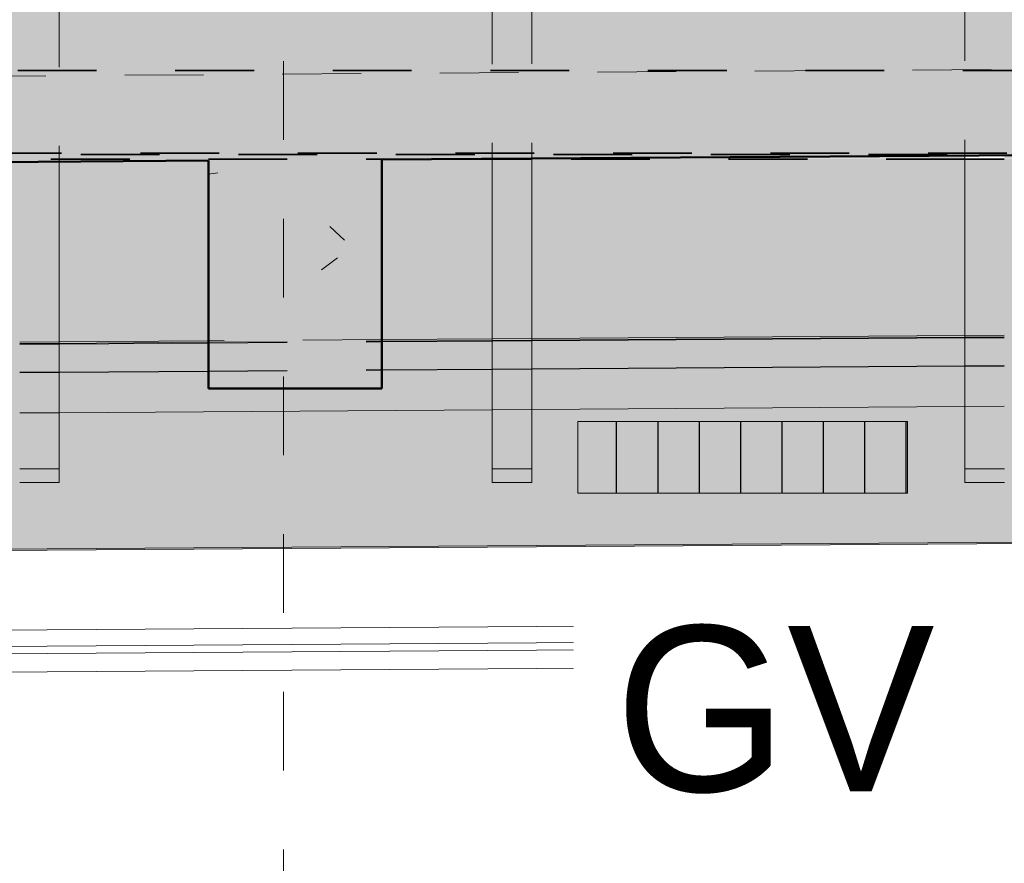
# Model space of a CAD drawing. Header units: metres. Extents: x -16.9 to 14.1, y -9.7 to 11.
# Tile 26 of 256: x -6.4 to -5.2, y -6.6 to -5.6. Entities that reach past the tile are written whole.
import ezdxf

# ---------------------------------------------------------------- set-up
doc = ezdxf.new("R2010")
doc.units = ezdxf.units.M
doc.linetypes.add('Ligne de quadrillage', pattern=[0.022225, 0.0127, -0.003175, 0.003175, -0.003175])
doc.linetypes.add('Tiret', pattern=[0.00635, 0.003175, -0.003175])
for name, color, linetype, lineweight in [('A-DETL', 90, 'Continuous', 18), ('A-DETL-GENF', 92, 'Continuous', 18), ('A-WALL', 113, 'Continuous', 25), ('A-WALL-PATT', 111, 'Continuous', 50), ('G-ANNO-TEXT', 231, 'Continuous', 9), ('S-BEAM', 12, 'Continuous', 18), ('S-BEAM-HDLN', 1, 'Tiret', 18), ('S-GRID', 1, 'Continuous', 9)]:
    doc.layers.add(name, color=color, linetype=linetype, lineweight=lineweight)
doc.styles.add('Bodoni MT_B', font='BOD_B.TTF', dxfattribs={"height": 0.21})
pattern_1 = [(50, (0, 0), (0.546555, -0.047815), [0.05715, -0.62865]), (355, (0, 0), (-0.105728, 0.573166), [0.04572, -0.50292]), (100.451, (0.04555, -0.004), (0.440828, 0.52535), [0.04857, -0.53427]), (46.184, (0, 0.1524), (0.813237, -0.12613), [0.08572, -0.94297]), (96.636, (0.0678, 0.1419), (0.71221, 0.74229), [0.07286, -0.80141]), (351.184, (0, 0.1524), (0.712217, 0.742274), [0.06858, -0.75438]), (21, (0.0762, 0.1143), (0.454846, -0.306795), [0.05715, -0.62865]), (326, (0.0762, 0.1143), (0.185405, 0.55256), [0.04572, -0.50292]), (71.451, (0.1141, 0.08873), (0.64025, 0.245763), [0.04857, -0.53427]), (37.5, (0, 0), (0.009261, 0.2536672), [0.02515, -0.47168, 0.02515, -0.48539, -0.50482]), (37.5, (0, 0), (0.009261, 0.2536672), [-1.007, 0.02515, -0.47968]), (7.5, (0, 0), (0.200456, 0.300546), [0.02515, -0.26594, 0.02515, -0.46025, -0.1924]), (7.5, (0, 0), (0.200456, 0.300546), [-0.77648, 0.02515, -0.16726]), (327.5, (-0.16993, 0), (0.406768, -0.017188), [0.02515, -0.16535, 0.02515, -0.56921, -0.78867]), (327.5, (-0.16993, 0), (0.406768, -0.017188), [-0.78486, 0.02515, -0.76352]), (317.5, (-0.24613, 0), (0.444383, 0.07628), [0.02515, -0.2225, 0.02515, -0.36957, -0.56007]), (317.5, (-0.24613, 0), (0.444383, 0.07628), [-0.64237, 0.02515, -0.53492])]

msp = doc.modelspace()

# ---------------------------------------------------------------- hatches: boundary and pattern name
at = {"layer": 'A-DETL-GENF'}
h = msp.add_hatch(color=10, dxfattribs=at)
h.paths.add_polyline_path([(5.8884, -5.2704), (5.8884, -5.2704), (5.8884, -5.2722)])
h.paths.add_polyline_path([(-9.3301, -6.2465), (6.2436, -6.1403), (6.2436, -5.5151), (6.0973, -5.5144), (6.0973, -5.4019), (6.1311, -5.4019), (6.129, -4.949), (6.0973, -4.9483), (6.0973, -4.8359), (6.1285, -4.8359), (6.1264, -4.3792), (6.0973, -4.3785), (6.0973, -4.2661), (6.1259, -4.2661), (6.1238, -3.8085), (6.0868, -3.8085), (6.0876, -3.921), (5.8884, -3.9225), (5.8883, -3.9466), (-9.2302, -3.9466), (-9.2302, -4.4904), (5.8884, -4.4904), (5.8884, -4.6026), (-9.2302, -4.6026), (-9.2302, -5.1603), (5.8884, -5.1603), (5.8884, -5.2724), (-9.2302, -5.2724), (-9.2303, -5.5334), (-9.2702, -5.5334), (-9.2702, -4.9542), (-9.3301, -4.9542), (-9.3301, -5.4124), (-9.3238, -5.4128), (-9.3238, -5.5256), (-9.3301, -5.5256), (-9.3301, -6.061)])
h.paths.add_polyline_path([(1.6099, -5.73), (-9.2303, -5.7298), (-9.2302, -5.6179), (3.4486, -5.6179), (3.4474, -5.4464), (4.9174, -5.4364), (4.9189, -5.6179), (5.8885, -5.6179), (5.8885, -5.73), (2.0616, -5.73)])
h.paths.add_polyline_path([(6.2436, -5.4019), (6.2436, -4.949), (6.169, -4.949), (6.1712, -5.4019)])
h.paths.add_polyline_path([(-9.2702, -4.841), (-9.2702, -4.392), (-9.3301, -4.392), (-9.3301, -4.841)])
h.paths.add_polyline_path([(6.2436, -4.8359), (6.2436, -4.3792), (6.1664, -4.3792), (6.1685, -4.8359), (6.1712, -4.8359)])
h.paths.add_polyline_path([(-9.3301, -4.2789), (-9.2702, -4.2789), (-9.2702, -3.8285), (-9.3301, -3.8285), (-9.3301, -4.1491)])
h.paths.add_polyline_path([(6.2436, -4.2661), (6.2436, -3.8085), (6.1638, -3.8085), (6.1659, -4.2661), (6.1712, -4.2661)])
h.paths.add_polyline_path([(2.0616, -3.8345), (5.867, -3.8345), (5.8634, -3.2872), (-9.2302, -3.2872), (-9.2302, -3.8345), (1.1582, -3.8345)])
h.paths.add_polyline_path([(-9.3301, -3.7153), (-9.2702, -3.7153), (-9.2702, -3.2623), (-9.3301, -3.2623), (-9.3301, -3.2994)])
h.paths.add_polyline_path([(6.0876, -3.6954), (6.1233, -3.6954), (6.1212, -3.2467), (6.0831, -3.2467), (6.0861, -3.6954)])
h.paths.add_polyline_path([(6.2436, -3.6954), (6.2436, -3.2467), (6.1612, -3.2467), (6.1633, -3.6954), (6.1712, -3.6954)])
h.paths.add_polyline_path([(-2.4555, -3.1751), (5.8627, -3.1751), (5.8615, -3.0025), (6.0815, -3.0011), (6.0824, -3.1335), (6.1207, -3.1335), (6.1186, -2.6663), (6.0725, -2.6656), (6.0725, -2.5531), (6.1181, -2.5531), (6.116, -2.0967), (6.0725, -2.096), (6.0725, -1.9836), (6.1155, -1.9836), (6.1141, -1.6819), (6.1541, -1.6818), (6.1555, -1.9836), (6.2436, -1.9836), (6.2436, -1.5276), (-9.3301, -1.5276), (-9.3301, -1.9885), (-9.2702, -1.9885), (-9.2702, -1.642), (-9.2302, -1.642), (-9.2302, -1.8614), (5.8881, -1.8614), (5.8883, -1.9299), (5.8881, -1.9735), (-9.2302, -1.9735), (-9.2302, -2.5155), (-2.3188, -2.5155), (-2.3198, -2.3661), (-2.0998, -2.3647), (-2.0988, -2.5155), (5.8881, -2.5155), (5.8883, -2.5839), (5.8881, -2.6276), (-2.098, -2.6276), (-2.0952, -3.0647), (-2.3152, -3.0661), (-2.3181, -2.6276), (-9.2302, -2.6276), (-9.2302, -3.1751), (-2.9072, -3.1751)])
h.paths.add_polyline_path([(-9.2702, -3.1492), (-9.2702, -2.6995), (-9.3301, -2.6995), (-9.3301, -3.1492)])
h.paths.add_polyline_path([(6.2436, -3.1335), (6.2436, -2.6663), (6.1586, -2.6663), (6.1607, -3.1335), (6.1712, -3.1335)])
h.paths.add_polyline_path([(-9.2702, -2.5863), (-9.2702, -2.1017), (-9.3301, -2.1017), (-9.3301, -2.5863)])
h.paths.add_polyline_path([(6.1581, -2.5531), (6.2436, -2.5531), (6.2436, -2.0967), (6.156, -2.0967), (6.1576, -2.4496)])
at = {"layer": 'A-DETL-GENF', "lineweight": 25}
h = msp.add_hatch(dxfattribs=at)
h.set_pattern_fill('FP_2', color=80, style=0, pattern_type=2)
h.set_pattern_definition([(90, (0, 0), (-0.0525, 3e-18), [])])
h.paths.add_polyline_path([(-5.7191, -6.154), (-5.3006, -6.154), (-5.3006, -6.0629), (-5.7191, -6.0629)])
at = {"layer": 'A-WALL-PATT', "lineweight": 18}
h = msp.add_hatch(dxfattribs=at)
h.set_pattern_fill('FP_1', color=256, style=0, pattern_type=2)
h.set_pattern_definition(pattern_1)
h.paths.add_polyline_path([(-8.9475, -5.751), (-4.7602, -5.7224), (-4.7617, -5.5024), (-8.9489, -5.531)])
h.paths.add_polyline_path([(-3.2502, -5.7121), (-0.4904, -5.6933), (-0.4919, -5.4733), (-3.2517, -5.4921)])
h.paths.add_polyline_path([(1.0196, -5.683), (3.4489, -5.6664), (3.4474, -5.4464), (1.0181, -5.463)])
h.paths.add_polyline_path([(4.9189, -5.6564), (5.8789, -5.6499), (5.8775, -5.4299), (4.9174, -5.4364)])
h = msp.add_hatch(dxfattribs=at)
h.set_pattern_fill('FP_1', color=256, style=0, pattern_type=2)
h.set_pattern_definition(pattern_1)
h.paths.add_polyline_path([(-6.1881, -6.0212), (-5.9681, -6.0212), (-5.9681, -5.7306), (-6.1881, -5.7321), (-6.1881, -5.8485)])
at = {"layer": 'S-BEAM'}
h = msp.add_hatch(color=9, dxfattribs=at)
h.paths.add_polyline_path([(5.8789, -5.7298), (5.8794, -5.7298), (5.8789, -5.7243), (5.6236, -5.7243), (5.6236, -5.7298), (5.6753, -5.7298)])
h.paths.add_polyline_path([(5.5736, -5.7298), (5.5736, -5.7243), (5.0236, -5.7243), (5.0236, -5.7298), (5.2236, -5.7298)])
h.paths.add_polyline_path([(4.3202, -5.7298), (4.3736, -5.7298), (4.3736, -5.7243), (3.8236, -5.7243), (3.8236, -5.7298), (3.8685, -5.7298)])
h.paths.add_polyline_path([(4.7719, -5.7298), (4.9736, -5.7298), (4.9736, -5.7243), (4.4236, -5.7243), (4.4236, -5.7298)])
h.paths.add_polyline_path([(3.7736, -5.7298), (3.7736, -5.7243), (3.4525, -5.7243), (3.4525, -5.7298)])
h.paths.add_polyline_path([(3.4025, -5.7298), (3.4025, -5.7243), (3.1385, -5.7243), (3.1385, -5.7298)])
h.paths.add_polyline_path([(2.5134, -5.7298), (2.5736, -5.7298), (2.5736, -5.7243), (2.0232, -5.7243), (2.0232, -5.7298), (2.0616, -5.7298)])
h.paths.add_polyline_path([(2.6236, -5.7298), (3.0885, -5.7298), (3.0885, -5.7243), (2.6236, -5.7243)])
h.paths.add_polyline_path([(1.7587, -5.7298), (1.7587, -5.7243), (1.4232, -5.7243), (1.4232, -5.7298), (1.6099, -5.7298)])
h.paths.add_polyline_path([(0.7065, -5.7298), (0.7732, -5.7298), (0.7732, -5.7243), (0.2232, -5.7243), (0.2232, -5.7298), (0.2548, -5.7298)])
h.paths.add_polyline_path([(1.3732, -5.7298), (1.3732, -5.7243), (0.8232, -5.7243), (0.8232, -5.7298), (1.1582, -5.7298)])
h.paths.add_polyline_path([(0.1732, -5.7298), (0.1732, -5.7243), (-0.3768, -5.7243), (-0.3768, -5.7298), (-0.1969, -5.7298)])
h.paths.add_polyline_path([(-0.4268, -5.7298), (-0.4268, -5.7243), (-0.9771, -5.7243), (-0.9771, -5.7298), (-0.6486, -5.7298)])
h.paths.add_polyline_path([(-1.1004, -5.7298), (-1.0271, -5.7298), (-1.0271, -5.7243), (-1.5771, -5.7243), (-1.5771, -5.7298), (-1.5521, -5.7298)])
h.paths.add_polyline_path([(-2.0757, -5.7298), (-2.076, -5.7243), (-2.0777, -5.7243), (-2.0777, -5.7298), (-2.076, -5.7298)])
h.paths.add_polyline_path([(-1.6271, -5.7298), (-1.6271, -5.7243), (-2.0257, -5.7243), (-2.0257, -5.7298), (-2.0038, -5.7298)])
h.paths.add_polyline_path([(-2.2977, -5.7298), (-2.2979, -5.7243), (-2.3511, -5.7243), (-2.3511, -5.7298), (-2.2979, -5.7298)])
h.paths.add_polyline_path([(-2.4011, -5.7298), (-2.4011, -5.7243), (-2.7771, -5.7243), (-2.7771, -5.7298), (-2.4555, -5.7298)])
h.paths.add_polyline_path([(-2.9072, -5.7298), (-2.8271, -5.7298), (-2.8271, -5.7243), (-3.3771, -5.7243), (-3.3771, -5.7298), (-3.3589, -5.7298)])
h.paths.add_polyline_path([(-3.4271, -5.7298), (-3.4271, -5.7243), (-3.9143, -5.7243), (-3.9143, -5.7298), (-3.8106, -5.7298)])
h.paths.add_polyline_path([(-3.9643, -5.7298), (-3.9643, -5.7243), (-4.2338, -5.7243), (-4.2338, -5.7298)])
h.paths.add_polyline_path([(-4.2838, -5.7298), (-4.2838, -5.7243), (-4.5778, -5.7243), (-4.5778, -5.7298)])
h.paths.add_polyline_path([(-4.7141, -5.7298), (-4.6278, -5.7298), (-4.6278, -5.7243), (-5.1658, -5.7252), (-5.1778, -5.7253), (-5.1778, -5.7298), (-4.7602, -5.7298)])
h.paths.add_polyline_path([(-5.2278, -5.7298), (-5.2278, -5.7256), (-5.7778, -5.7298), (-5.6175, -5.7298)])
h.paths.add_polyline_path([(-5.8278, -5.7298), (-5.8278, -5.7297), (-5.8455, -5.7298)])
h = msp.add_hatch(color=9, dxfattribs=at)
h.paths.add_polyline_path([(5.5736, -5.73), (5.5736, -5.7298), (5.2236, -5.73)])
h.paths.add_polyline_path([(3.7736, -5.73), (3.7736, -5.7298), (3.4525, -5.73)])
h.paths.add_polyline_path([(3.4025, -5.73), (3.4025, -5.7298), (3.1385, -5.73)])
h.paths.add_polyline_path([(2.5736, -5.73), (2.5736, -5.7298), (2.5134, -5.73)])
h.paths.add_polyline_path([(1.7587, -5.73), (1.7587, -5.7298), (1.6099, -5.73)])
h.paths.add_polyline_path([(0.1732, -5.73), (0.1732, -5.7298), (-0.1969, -5.73)])
h.paths.add_polyline_path([(-0.4268, -5.73), (-0.4268, -5.7298), (-0.6486, -5.73)])
h.paths.add_polyline_path([(-1.6271, -5.73), (-1.6271, -5.7298), (-2.0038, -5.73)])
h.paths.add_polyline_path([(-3.4271, -5.73), (-3.4271, -5.7298), (-3.8106, -5.73)])
h.paths.add_polyline_path([(-3.9643, -5.73), (-3.9643, -5.7298), (-4.2338, -5.73)])
h.paths.add_polyline_path([(-4.2838, -5.73), (-4.2838, -5.7298), (-4.5778, -5.73)])
h.paths.add_polyline_path([(-5.2278, -5.73), (-5.2278, -5.7298), (-5.6175, -5.73)])
h.paths.add_polyline_path([(-5.8278, -5.73), (-5.8278, -5.7298), (-5.8719, -5.73)])

# ---------------------------------------------------------------- linework, layer by layer
at = {"layer": 'A-DETL'}
for p, q in [((-5.3006, -6.0629), (-5.7191, -6.0629)), ((-5.7191, -6.0629), (-5.7191, -6.154)), ((-5.3006, -6.154), (-5.3006, -6.0629)), ((-9.3301, -6.2465), (6.2436, -6.1403)), ((-5.7191, -6.154), (-5.3006, -6.154))]:
    msp.add_line(p, q, dxfattribs=at)
at = {"layer": 'A-WALL', "lineweight": 50}
for p, q in [((-4.7602, -5.7224), (-5.9681, -5.7306)), ((-6.1881, -5.7321), (-8.9475, -5.751)), ((-6.1881, -6.0212), (-6.1881, -5.7321)), ((-5.9681, -5.7306), (-5.9681, -6.0212)), ((-5.9681, -6.0212), (-6.1881, -6.0212))]:
    msp.add_line(p, q, dxfattribs=at)
at = {"layer": 'S-BEAM'}
for p, q in [((-6.3778, -5.7334), (-6.3778, -6.1231)), ((-5.8278, -5.7297), (-5.8278, -6.1231)), ((-5.7778, -5.7294), (-5.7778, -6.1231)), ((-5.2278, -5.7256), (-5.2278, -6.1231)), ((-6.1881, -5.9606), (-6.3778, -5.9619)), ((-5.8278, -5.9581), (-5.9681, -5.9591)), ((-5.9681, -5.9611), (-5.8278, -5.9601)), ((-5.9681, -5.9621), (-5.8278, -5.9612)), ((-5.2278, -5.954), (-5.7778, -5.9578)), ((-5.7778, -5.9598), (-5.2278, -5.956)), ((-5.7778, -5.9608), (-5.2278, -5.9571)), ((-6.3778, -5.9639), (-6.1881, -5.9626)), ((-6.3778, -5.9649), (-6.1881, -5.9636)), ((-6.3778, -6.0003), (-6.1881, -5.999)), ((-6.3778, -6.0009), (-6.1881, -5.9996)), ((-5.9681, -5.9975), (-5.8278, -5.9965)), ((-5.9681, -5.9981), (-5.8278, -5.9971)), ((-5.7778, -5.9962), (-5.2278, -5.9924)), ((-5.7778, -5.9968), (-5.2278, -5.993)), ((-5.8278, -6.0481), (-6.3778, -6.0519)), ((-5.2278, -6.044), (-5.7778, -6.0478)), ((-6.4278, -6.1231), (-6.3778, -6.1231)), ((-6.3778, -6.1231), (-6.3778, -6.1404)), ((-5.8278, -6.1404), (-5.8278, -6.1231)), ((-5.8278, -6.1231), (-5.7778, -6.1231)), ((-5.7778, -6.1231), (-5.7778, -6.1404)), ((-5.2278, -6.1404), (-5.2278, -6.1231)), ((-5.2278, -6.1231), (-5.1778, -6.1231)), ((6.1938, -6.1387), (-9.3101, -6.2444)), ((-6.3778, -6.1404), (-6.4278, -6.1404)), ((-5.7778, -6.1404), (-5.8278, -6.1404)), ((-5.1778, -6.1404), (-5.2278, -6.1404)), ((6.2233, -6.2415), (-9.3308, -6.3475)), ((6.3471, -6.2611), (-9.5039, -6.3692)), ((6.3472, -6.2705), (-9.5039, -6.3786)), ((6.3473, -6.2937), (-9.5037, -6.4017))]:
    msp.add_line(p, q, dxfattribs=at)
at = {"layer": 'S-BEAM', "color": 1, "linetype": 'Tiret', "lineweight": 35}
for p, q in [((-5.8278, -5.7301), (-5.8736, -5.7301)), ((-5.2278, -5.7301), (-5.7778, -5.7301))]:
    msp.add_line(p, q, dxfattribs=at)
at = {"layer": 'S-BEAM-HDLN'}
for p, q in [((-5.8278, -5.5097), (-5.8278, -5.7296)), ((-5.7778, -5.5094), (-5.7778, -5.7293)), ((-5.2278, -5.5056), (-5.2278, -5.7256)), ((-6.3778, -5.5135), (-6.3778, -5.7334)), ((-6.3779, -5.9619), (-6.4278, -5.9622)), ((-5.9682, -5.9591), (-6.1881, -5.9606)), ((-6.1881, -5.9626), (-5.9682, -5.9611)), ((-6.1881, -5.9636), (-5.9682, -5.9621)), ((-5.7779, -5.9578), (-5.8278, -5.9581)), ((-5.8278, -5.9601), (-5.7779, -5.9598)), ((-5.8278, -5.9612), (-5.7779, -5.9608)), ((-5.1779, -5.9537), (-5.2278, -5.954)), ((-5.2278, -5.956), (-5.1779, -5.9557)), ((-5.2278, -5.9571), (-5.1779, -5.9567)), ((-6.4278, -5.9642), (-6.3779, -5.9639)), ((-6.4278, -5.9653), (-6.3779, -5.9649)), ((-6.1881, -5.999), (-5.9682, -5.9975)), ((-6.1881, -5.9996), (-5.9682, -5.9981)), ((-5.8278, -5.9965), (-5.7779, -5.9962)), ((-5.8278, -5.9971), (-5.7779, -5.9968)), ((-5.2278, -5.9924), (-5.1779, -5.9921)), ((-5.2278, -5.993), (-5.1779, -5.9927)), ((-6.4278, -6.0006), (-6.3779, -6.0003)), ((-6.4278, -6.0012), (-6.3779, -6.0009)), ((-5.7779, -6.0478), (-5.8278, -6.0481)), ((-5.1779, -6.0437), (-5.2278, -6.044)), ((-6.3779, -6.0519), (-6.4278, -6.0522))]:
    msp.add_line(p, q, dxfattribs=at)
at = {"layer": 'S-BEAM-HDLN', "lineweight": 35}
for p, q in [((-9.2303, -5.6178), (5.8885, -5.6178)), ((-4.7746, -5.7225), (-9.2303, -5.7225)), ((-5.0502, -5.7243), (-9.2303, -5.7243)), ((-5.8881, -5.7301), (-9.2303, -5.7301)), ((-5.7779, -5.7301), (-5.8278, -5.7301)), ((-5.1779, -5.7301), (-5.2278, -5.7301))]:
    msp.add_line(p, q, dxfattribs=at)
at = {"layer": 'S-GRID', "linetype": 'Ligne de quadrillage'}
for p, q in [((-6.0928, -9.7059), (-6.0928, 8.3345)), ((1.4054, -5.5732), (-16.0283, -5.6876))]:
    msp.add_line(p, q, dxfattribs=at)

# ---------------------------------------------------------------- next in the draw order: texts
at = {"layer": 'G-ANNO-TEXT', "color": 1, "lineweight": 25, "insert": (-5.672, -6.3224), "char_height": 0.21, "width": 0.493038, "attachment_point": 1, "style": 'Bodoni MT_B', "bg_fill": 3, "box_fill_scale": 1.25, "bg_fill_color": 256, "bg_fill_true_color": 13158600, "bg_fill_transparency": 0}
msp.add_mtext('GV', dxfattribs=at)

doc.saveas('drawing.dxf')
